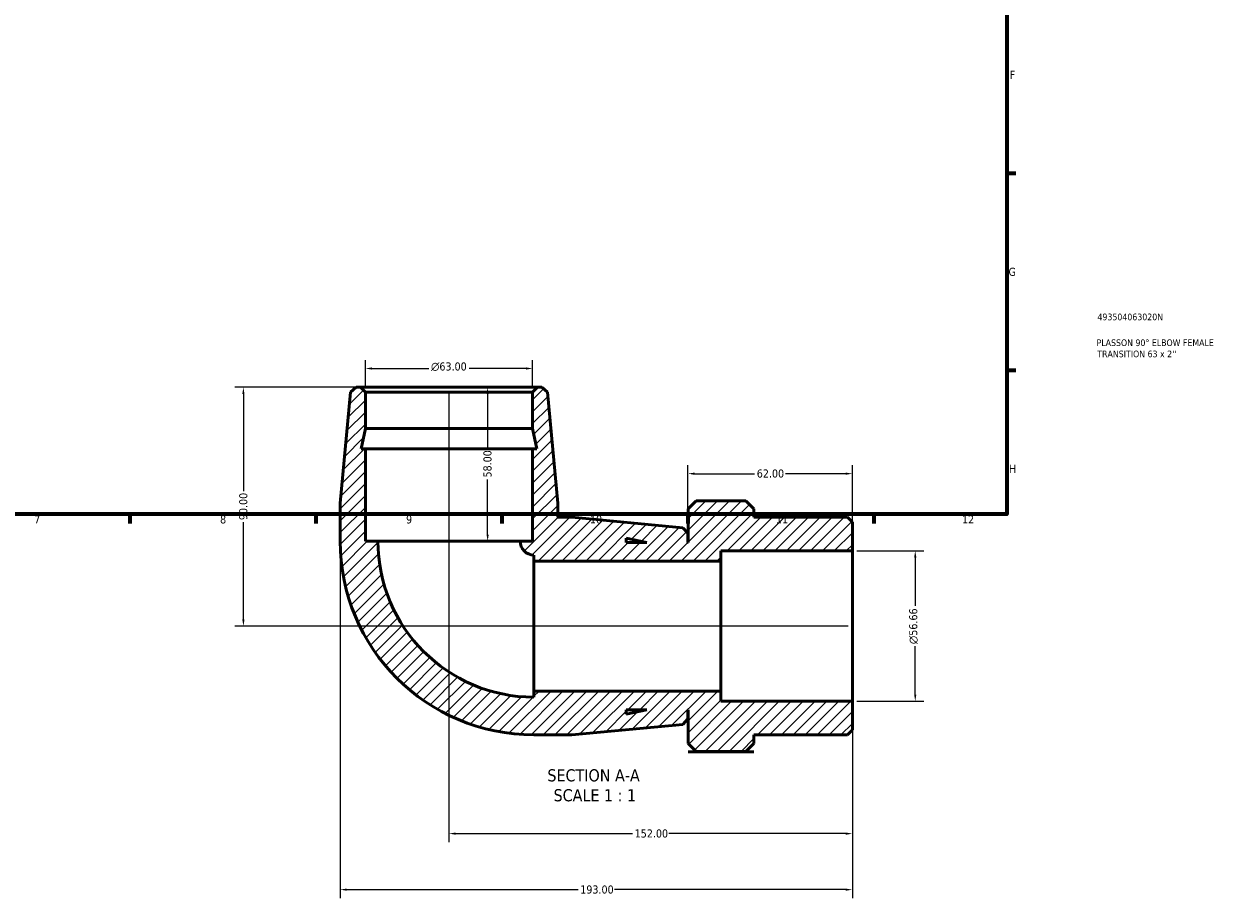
# Model space of a CAD drawing. Header units: millimetres. Extents: x -32 to 901, y -125 to 643.
# Tile 3 of 4: x 451 to 901, y -125 to 205. Entities that reach past the tile are written whole.
import ezdxf

# ---------------------------------------------------------------- set-up
doc = ezdxf.new("R2010")
doc.units = ezdxf.units.MM
for name, color, linetype, lineweight in [('Border (ANSI)', 7, 'Continuous', 70), ('Dimension (ANSI)', 7, 'Continuous', 25), ('Hatch (ANSI)', 7, 'Continuous', 18), ('Symbol (ANSI)', 7, 'Continuous', 25), ('Title (ISO)', 7, 'Continuous', 50), ('Visible (ANSI)', 7, 'Continuous', 50)]:
    doc.layers.add(name, color=color, linetype=linetype, lineweight=lineweight)
doc.styles.add('Label Text (ANSI)', font='tahoma.ttf')
doc.styles.add('Note Text (ANSI)', font='tahoma.ttf')
doc.styles.add('Note Text (ISO)', font='tahoma.ttf')
doc.dimstyles.new('Default - mm (ANSI)', dxfattribs={"dimtxt": 3.048, "dimasz": 2.5, "dimexe": 3.175, "dimexo": 1.6002, "dimgap": 0.8, "dimtad": 0, "dimtoh": 1, "dimrnd": 1e-08, "dimzin": 4, "dimdsep": 46, "dimtxsty": 'Note Text (ANSI)', "dimcen": 0.09, "dimdle": 10, "dimclrd": 256, "dimclre": 256, "dimclrt": 230, "dimadec": 1, "dimazin": 1, "dimtfac": 1, "dimtofl": 0, "dimtmove": 0, "dimatfit": 3, "dimfxl": 1, "dimtolj": 1, "dimtzin": 4, "dimlwd": -1, "dimlwe": -1, "dimarcsym": 0})

# ---------------------------------------------------------------- blocks, each defined once
blk = doc.blocks.new('Borders Default Border')
at = {"layer": 'Border (ANSI)'}
for p, q in [((821, 148.5), (824.45, 148.5)), ((821, 74.25), (824.45, 74.25)), ((490.58, 20), (490.58, 16.55)), ((560.67, 20), (560.67, 16.55)), ((630.75, 20), (630.75, 16.55)), ((700.83, 20), (700.83, 16.55)), ((770.92, 20), (770.92, 16.55))]:
    blk.add_line(p, q, dxfattribs=at)
at = {"layer": 'Border (ANSI)', "flags": 128}
blk.add_lwpolyline([(20, 20), (20, 574), (821, 574), (821, 20), (20, 20)], dxfattribs=at)
at = {"layer": 'Border (ANSI)', "color": 230, "true_color": 0xff0080, "attachment_point": 7, "style": 'Note Text (ANSI)'}
for s, insert, char_height in [('F', (822.14, 184.1), 3.05), ('G', (821.66, 109.79), 3.05), ('H', (821.81, 35.6), 3.05), ('7', (454.6, 16.55), 3.05), ('8', (524.63, 16.48), 3.05), ('9', (594.7, 16.49), 3.05), ('10', (663.96, 16.49), 3.048), ('11', (734.04, 16.55), 3.048), ('12', (804.13, 16.55), 3.048)]:
    blk.add_mtext(s, dxfattribs=dict(at, insert=insert, char_height=char_height))
blk = doc.blocks.new('Title Blocks ISO')
at = {"layer": 'Title (ISO)', "color": 232, "true_color": 0xca0064, "style": 'Note Text (ISO)'}
for tag, p in [('PART_NUMBER_001', (34.16, 73.13)), ('DESCRIPTION_001', (33.84, 63.4)), ('DESCRIPTION_002', (34.09, 59.18))]:
    blk.add_attdef(tag, p, '', height=2.5, dxfattribs=at)
blk = doc.blocks.new('*D7')
at = {"layer": 'Defpoints', "color": 0, "transparency": 16777216}
for p in [(577.47, 67.85), (533.42, -22.15), (762.86, -22.15)]:
    blk.add_point(p, dxfattribs=at)
at = {"layer": 'Dimension (ANSI)', "transparency": 16777216}
for p, q in [((575.87, 67.85), (530.24, 67.85)), ((533.42, 65.35), (533.42, 28.71)), ((533.42, -19.65), (533.42, 16.99)), ((761.26, -22.15), (530.24, -22.15))]:
    blk.add_line(p, q, dxfattribs=at)
for points in [[(533, 65.35), (533.83, 65.35), (533.42, 67.85)], [(533, -19.65), (533.83, -19.65), (533.42, -22.15)]]:
    blk.add_solid(points, dxfattribs=at)
at = {"layer": 'Dimension (ANSI)', "color": 230, "true_color": 0xff0080, "transparency": 16777216, "insert": (531.83, 17.79), "char_height": 3.048, "attachment_point": 1, "rotation": 90, "style": 'Note Text (ANSI)'}
blk.add_mtext('\\A1;90.00', dxfattribs=at)
blk = doc.blocks.new('*D8')
at = {"layer": 'Defpoints', "color": 0, "transparency": 16777216}
for p in [(610.86, 67.85), (762.86, -50.48), (762.86, -100.36)]:
    blk.add_point(p, dxfattribs=at)
at = {"layer": 'Dimension (ANSI)', "transparency": 16777216}
for p, q in [((610.86, 66.25), (610.86, -103.54)), ((762.86, -52.08), (762.86, -103.54)), ((613.36, -100.36), (680.02, -100.36)), ((760.36, -100.36), (693.7, -100.36))]:
    blk.add_line(p, q, dxfattribs=at)
for points in [[(613.36, -99.94), (613.36, -100.78), (610.86, -100.36)], [(760.36, -99.94), (760.36, -100.78), (762.86, -100.36)]]:
    blk.add_solid(points, dxfattribs=at)
at = {"layer": 'Dimension (ANSI)', "color": 230, "true_color": 0xff0080, "transparency": 16777216, "insert": (680.82, -98.77), "char_height": 3.048, "attachment_point": 1, "style": 'Note Text (ANSI)'}
blk.add_mtext('\\A1;152.00', dxfattribs=at)
blk = doc.blocks.new('*D9')
at = {"layer": 'Defpoints', "color": 0, "transparency": 16777216}
for p in [(762.86, 6.18), (786.52, 6.18), (762.86, -50.48)]:
    blk.add_point(p, dxfattribs=at)
at = {"layer": 'Dimension (ANSI)', "transparency": 16777216}
for p, q in [((764.46, 6.18), (789.7, 6.18)), ((786.52, 3.68), (786.52, -14.56)), ((786.52, -47.98), (786.52, -29.74)), ((764.46, -50.48), (789.7, -50.48))]:
    blk.add_line(p, q, dxfattribs=at)
for points in [[(786.11, 3.68), (786.94, 3.68), (786.52, 6.18)], [(786.11, -47.98), (786.94, -47.98), (786.52, -50.48)]]:
    blk.add_solid(points, dxfattribs=at)
at = {"layer": 'Dimension (ANSI)', "color": 230, "true_color": 0xff0080, "transparency": 16777216, "insert": (784.23, -28.94), "char_height": 3.048, "attachment_point": 1, "rotation": 90, "style": 'Note Text (ANSI)'}
blk.add_mtext('\\A1;\\fAIGDT|b0|i0;\\H3.0480;\\ln\\fTahoma|b0|i0;\\H3.0480;56.66', dxfattribs=at)
blk = doc.blocks.new('*D10')
at = {"layer": 'Defpoints', "color": 0, "transparency": 16777216}
for p in [(579.36, 74.93), (579.36, 65.96), (642.36, 65.96)]:
    blk.add_point(p, dxfattribs=at)
at = {"layer": 'Dimension (ANSI)', "transparency": 16777216}
for p, q in [((579.36, 67.56), (579.36, 78.11)), ((642.36, 67.56), (642.36, 78.11)), ((581.86, 74.93), (603.29, 74.93)), ((639.86, 74.93), (618.44, 74.93))]:
    blk.add_line(p, q, dxfattribs=at)
for points in [[(581.86, 75.35), (581.86, 74.52), (579.36, 74.93)], [(639.86, 75.35), (639.86, 74.52), (642.36, 74.93)]]:
    blk.add_solid(points, dxfattribs=at)
at = {"layer": 'Dimension (ANSI)', "color": 230, "true_color": 0xff0080, "transparency": 16777216, "insert": (604.09, 77.23), "char_height": 3.048, "attachment_point": 1, "style": 'Note Text (ANSI)'}
blk.add_mtext('\\A1;\\fAIGDT|b0|i0;\\H3.0480;\\ln\\fTahoma|b0|i0;\\H3.0480;63.00', dxfattribs=at)
blk = doc.blocks.new('*D11')
at = {"layer": 'Defpoints', "color": 0, "transparency": 16777216}
for p in [(610.86, 67.85), (610.86, 9.85), (625.42, 9.85)]:
    blk.add_point(p, dxfattribs=at)
at = {"layer": 'Dimension (ANSI)', "transparency": 16777216}
for p, q in [((625.42, 65.35), (625.42, 44.65)), ((625.42, 12.35), (625.42, 33.05))]:
    blk.add_line(p, q, dxfattribs=at)
for points in [[(625.01, 65.35), (625.84, 65.35), (625.42, 67.85)], [(625.01, 12.35), (625.84, 12.35), (625.42, 9.85)]]:
    blk.add_solid(points, dxfattribs=at)
at = {"layer": 'Dimension (ANSI)', "color": 230, "true_color": 0xff0080, "transparency": 16777216, "insert": (623.83, 33.85), "char_height": 3.048, "attachment_point": 1, "rotation": 90, "style": 'Note Text (ANSI)'}
blk.add_mtext('\\A1;58.00', dxfattribs=at)
blk = doc.blocks.new('*D12')
at = {"layer": 'Defpoints', "color": 0, "transparency": 16777216}
for p in [(762.86, 35.3), (700.86, 12.86), (762.86, 6.18)]:
    blk.add_point(p, dxfattribs=at)
at = {"layer": 'Dimension (ANSI)', "transparency": 16777216}
for p, q in [((700.86, 14.46), (700.86, 38.48)), ((762.86, 7.78), (762.86, 38.48)), ((703.36, 35.3), (726.02, 35.3)), ((760.36, 35.3), (737.7, 35.3))]:
    blk.add_line(p, q, dxfattribs=at)
for points in [[(703.36, 35.72), (703.36, 34.88), (700.86, 35.3)], [(760.36, 35.72), (760.36, 34.88), (762.86, 35.3)]]:
    blk.add_solid(points, dxfattribs=at)
at = {"layer": 'Dimension (ANSI)', "color": 230, "true_color": 0xff0080, "transparency": 16777216, "insert": (726.82, 36.89), "char_height": 3.048, "attachment_point": 1, "style": 'Note Text (ANSI)'}
blk.add_mtext('\\A1;62.00', dxfattribs=at)
blk = doc.blocks.new('*D13')
at = {"layer": 'Defpoints', "color": 0, "transparency": 16777216}
for p in [(569.86, 9.85), (762.86, -50.48), (569.86, -121.48)]:
    blk.add_point(p, dxfattribs=at)
at = {"layer": 'Dimension (ANSI)', "transparency": 16777216}
for p, q in [((569.86, 8.25), (569.86, -124.66)), ((762.86, -52.08), (762.86, -124.66)), ((572.36, -121.48), (659.52, -121.48)), ((760.36, -121.48), (673.2, -121.48))]:
    blk.add_line(p, q, dxfattribs=at)
for points in [[(572.36, -121.07), (572.36, -121.9), (569.86, -121.48)], [(760.36, -121.07), (760.36, -121.9), (762.86, -121.48)]]:
    blk.add_solid(points, dxfattribs=at)
at = {"layer": 'Dimension (ANSI)', "color": 230, "true_color": 0xff0080, "transparency": 16777216, "insert": (660.32, -119.9), "char_height": 3.048, "attachment_point": 1, "style": 'Note Text (ANSI)'}
blk.add_mtext('\\A1;193.00', dxfattribs=at)

msp = doc.modelspace()

# ---------------------------------------------------------------- hatches: boundary and pattern name
at = {"layer": 'Hatch (ANSI)'}
h = msp.add_hatch(dxfattribs=at)
h.set_pattern_fill('ANSI31', color=256, scale=25.4, style=0)
h.set_pattern_definition([(45, (0, 0), (-2.245064, 2.245064), [])])
edge = h.paths.add_edge_path()
edge.add_line((642.363, 44.65), (642.363, 9.85))
edge.add_line((642.363, 9.85), (637.638, 9.85))
edge.add_ellipse((642.863, 9.85), major_axis=(-5.225, 0), ratio=1, start_angle=0, end_angle=90)
edge.add_line((642.863, 4.625), (642.863, 2.35))
edge.add_line((642.863, 2.35), (713.263, 2.35))
edge.add_line((713.263, 2.35), (713.263, 6.178))
edge.add_line((713.263, 6.178), (762.863, 6.178))
edge.add_line((762.863, 6.178), (762.863, 16.96))
edge.add_line((762.863, 16.96), (760.973, 18.85))
edge.add_line((760.973, 18.85), (725.763, 18.85))
edge.add_line((725.763, 18.85), (725.763, 22.042))
edge.add_line((725.763, 22.042), (722.739, 25.066))
edge.add_line((722.739, 25.066), (703.987, 25.066))
edge.add_line((703.987, 25.066), (700.963, 22.042))
edge.add_line((700.963, 22.042), (700.963, 9.35))
edge.add_line((700.963, 9.35), (700.863, 9.35))
edge.add_line((700.863, 9.35), (700.863, 12.86))
edge.add_line((700.863, 12.86), (698.981, 14.927))
edge.add_line((698.981, 14.927), (657.196, 18.85))
edge.add_line((657.196, 18.85), (651.863, 18.85))
edge.add_line((651.863, 18.85), (651.863, 24.183))
edge.add_line((651.863, 24.183), (647.94, 65.968))
edge.add_line((647.94, 65.968), (645.873, 67.85))
edge.add_line((645.873, 67.85), (644.253, 67.85))
edge.add_line((644.253, 67.85), (642.363, 65.96))
edge.add_line((642.363, 65.96), (642.363, 52.383))
edge.add_line((642.363, 52.383), (644.007, 44.65))
edge.add_line((644.007, 44.65), (642.363, 44.65))
h.paths.add_polyline_path([(677.663, 10.994), (685.396, 9.35), (677.663, 9.35)], flags=0)
edge = h.paths.add_edge_path()
edge.add_ellipse((642.863, 9.85), major_axis=(-73, 0), ratio=1, start_angle=0, end_angle=90)
edge.add_line((642.863, -63.15), (657.196, -63.15))
edge.add_line((657.196, -63.15), (698.981, -59.227))
edge.add_line((698.981, -59.227), (700.863, -57.16))
edge.add_line((700.863, -57.16), (700.863, -53.65))
edge.add_line((700.863, -53.65), (700.963, -53.65))
edge.add_line((700.963, -53.65), (700.963, -66.342))
edge.add_line((700.963, -66.342), (703.987, -69.366))
edge.add_line((703.987, -69.366), (722.739, -69.366))
edge.add_line((722.739, -69.366), (725.763, -66.342))
edge.add_line((725.763, -66.342), (725.763, -63.15))
edge.add_line((725.763, -63.15), (760.973, -63.15))
edge.add_line((760.973, -63.15), (762.863, -61.26))
edge.add_line((762.863, -61.26), (762.863, -50.478))
edge.add_line((762.863, -50.478), (713.263, -50.478))
edge.add_line((713.263, -50.478), (713.263, -46.65))
edge.add_line((713.263, -46.65), (642.863, -46.65))
edge.add_line((642.863, -46.65), (642.863, -48.925))
edge.add_ellipse((642.863, 9.85), major_axis=(0, -58.775), ratio=1, start_angle=270, end_angle=360, ccw=False)
edge.add_line((584.088, 9.85), (579.363, 9.85))
edge.add_line((579.363, 9.85), (579.363, 44.65))
edge.add_line((579.363, 44.65), (577.719, 44.65))
edge.add_line((577.719, 44.65), (579.363, 52.383))
edge.add_line((579.363, 52.383), (579.363, 65.96))
edge.add_line((579.363, 65.96), (577.473, 67.85))
edge.add_line((577.473, 67.85), (575.853, 67.85))
edge.add_line((575.853, 67.85), (573.786, 65.968))
edge.add_line((573.786, 65.968), (569.863, 24.183))
edge.add_line((569.863, 24.183), (569.863, 9.85))
h.paths.add_polyline_path([(685.396, -53.65), (677.663, -55.294), (677.663, -53.65)], flags=0)

# ---------------------------------------------------------------- linework, layer by layer
at = {"layer": 'Visible (ANSI)'}
for p, q in [((575.853, 67.85), (573.786, 65.968)), ((577.473, 67.85), (575.853, 67.85)), ((579.363, 65.96), (577.473, 67.85)), ((644.253, 67.85), (577.473, 67.85)), ((644.253, 67.85), (642.363, 65.96)), ((645.873, 67.85), (644.253, 67.85)), ((647.94, 65.968), (645.873, 67.85)), ((573.786, 65.968), (569.863, 24.183)), ((579.363, 52.383), (579.363, 65.96)), ((579.363, 65.96), (642.363, 65.96)), ((642.363, 65.96), (642.363, 52.383)), ((651.863, 24.183), (647.94, 65.968)), ((577.719, 44.65), (579.363, 52.383)), ((579.363, 52.383), (642.363, 52.383)), ((642.363, 52.383), (644.007, 44.65)), ((579.363, 44.65), (577.719, 44.65)), ((579.363, 9.85), (579.363, 44.65)), ((579.363, 44.65), (642.363, 44.65)), ((642.363, 44.65), (642.363, 9.85)), ((644.007, 44.65), (642.363, 44.65)), ((569.863, 24.183), (569.863, 9.85)), ((651.863, 18.85), (651.863, 24.183)), ((703.987, 25.066), (700.963, 22.042)), ((722.739, 25.066), (703.987, 25.066)), ((725.763, 22.042), (722.739, 25.066)), ((657.196, 18.85), (651.863, 18.85)), ((698.981, 14.927), (657.196, 18.85)), ((700.963, 22.042), (700.963, 9.35)), ((725.763, 18.85), (725.763, 22.042)), ((760.973, 18.85), (725.763, 18.85)), ((762.863, 16.96), (760.973, 18.85)), ((700.863, 12.86), (698.981, 14.927)), ((762.863, 6.178), (762.863, 16.96)), ((584.088, 9.85), (579.363, 9.85)), ((584.088, 9.85), (637.638, 9.85)), ((642.363, 9.85), (637.638, 9.85)), ((677.663, 10.994), (685.396, 9.35)), ((677.663, 9.35), (677.663, 10.994)), ((685.396, 9.35), (677.663, 9.35)), ((700.863, 9.35), (700.863, 12.86)), ((700.963, 9.35), (700.863, 9.35)), ((642.863, 4.625), (642.863, 2.35)), ((713.263, 2.35), (713.263, 6.178)), ((713.263, 6.178), (762.863, 6.178)), ((762.863, 6.178), (762.863, -50.478)), ((642.863, 2.35), (713.263, 2.35)), ((642.863, 2.35), (642.863, -46.65)), ((713.263, 2.35), (713.263, -46.65)), ((713.263, -46.65), (642.863, -46.65)), ((642.863, -46.65), (642.863, -48.925)), ((713.263, -50.478), (713.263, -46.65)), ((685.396, -53.65), (677.663, -55.294)), ((677.663, -55.294), (677.663, -53.65)), ((677.663, -53.65), (685.396, -53.65)), ((700.863, -57.16), (700.863, -53.65)), ((700.863, -53.65), (700.963, -53.65)), ((700.963, -53.65), (700.963, -66.342)), ((762.863, -50.478), (713.263, -50.478)), ((762.863, -61.26), (762.863, -50.478)), ((698.981, -59.227), (700.863, -57.16)), ((657.196, -63.15), (698.981, -59.227)), ((760.973, -63.15), (762.863, -61.26)), ((642.863, -63.15), (657.196, -63.15)), ((700.963, -66.342), (703.987, -69.366)), ((722.739, -69.366), (725.763, -66.342)), ((725.763, -66.342), (725.763, -63.15)), ((725.763, -63.15), (760.973, -63.15)), ((704.113, -69.492), (700.963, -69.492)), ((700.963, -69.492), (700.963, -69.492)), ((700.963, -69.492), (725.763, -69.492)), ((703.987, -69.366), (722.739, -69.366)), ((725.763, -69.492), (722.613, -69.492)), ((725.763, -69.492), (725.763, -69.492))]:
    msp.add_line(p, q, dxfattribs=at)
for radius in [73, 58.775, 5.225]:
    msp.add_arc((642.863, 9.85), radius, 180, 270, dxfattribs=at)
for points, weights in [([(703.987, -69.366), (704.049, -69.429), (704.113, -69.492)], [1.00020346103, 1.00010532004, 1]), ([(722.613, -69.492), (722.676, -69.429), (722.739, -69.366)], [1, 1.00010532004, 1.00020346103])]:
    msp.add_rational_spline(points, weights, degree=2, dxfattribs=at)

# ---------------------------------------------------------------- block references
msp.add_blockref('Borders Default Border', (0, 0))
msp.add_blockref('Title Blocks ISO', (821, 20)).add_auto_attribs({'PART_NUMBER_001': '493504063020N', 'DESCRIPTION_001': 'PLASSON 90° ELBOW FEMALE', 'DESCRIPTION_002': "TRANSITION 63 x 2''"})

# ---------------------------------------------------------------- texts
at = {"layer": 'Symbol (ANSI)', "char_height": 4.572, "attachment_point": 7, "style": 'Label Text (ANSI)'}
for s, insert in [('SECTION A-A', (647.938, -80.758)), ('SCALE 1 : 1', (650.258, -88.27))]:
    msp.add_mtext(s, dxfattribs=dict(at, insert=insert))

# ---------------------------------------------------------------- dimensions: what is measured, and where the dimension line sits
at = {"layer": 'Dimension (ANSI)'}
for base, p1, p2, angle, picture, middle in [((579.363, 74.933), (642.363, 65.96), (579.363, 65.96), 180, '*D10', (610.863, 74.933)), ((786.525, 6.178), (762.863, -50.478), (762.863, 6.178), 90, '*D9', (786.525, -22.15))]:
    dim = msp.add_linear_dim(base=base, p1=p1, p2=p2, angle=angle, text='\\fAIGDT|b0|i0;\\H3.0480;\\ln\\fTahoma|b0|i0;\\H3.0480;<>', dimstyle='Default - mm (ANSI)', override={"dimtoh": 0, "dimdec": 2, "dimtp": 0, "dimtm": 0, "dimtdec": 2, "dimatfit": 1}, dxfattribs=at)
    dim.commit()
    dim.dimension.update_dxf_attribs({"geometry": picture, "text_midpoint": middle, "dimtype": 160})
for base, p1, p2, angle, override, picture, middle in [((533.416, -22.15), (577.473, 67.85), (762.863, -22.15), 90, {"dimtoh": 0, "dimdec": 2, "dimtp": 0, "dimtm": 0, "dimtdec": 2, "dimatfit": 1}, '*D7', (533.416, 22.85)), ((762.863, -100.361), (610.863, 67.85), (762.863, -50.478), 180, {"dimtoh": 0, "dimdec": 2, "dimtp": 0, "dimtm": 0, "dimtdec": 2, "dimatfit": 1}, '*D8', (686.863, -100.361)), ((625.424, 9.85), (610.863, 67.85), (610.863, 9.85), 270, {"dimtoh": 0, "dimdec": 2, "dimse1": 1, "dimse2": 1, "dimtp": 0, "dimtm": 0, "dimtdec": 2, "dimatfit": 1}, '*D11', (625.424, 38.85)), ((569.863, -121.483), (762.863, -50.478), (569.863, 9.85), 180, {"dimtoh": 0, "dimdec": 2, "dimtp": 0, "dimtm": 0, "dimtdec": 2, "dimatfit": 1}, '*D13', (666.363, -121.483))]:
    dim = msp.add_linear_dim(base=base, p1=p1, p2=p2, angle=angle, dimstyle='Default - mm (ANSI)', override=override, dxfattribs=at)
    dim.commit()
    dim.dimension.update_dxf_attribs({"geometry": picture, "text_midpoint": middle, "dimtype": 160})
dim = msp.add_linear_dim(base=(762.863, 35.301), p1=(700.863, 12.86), p2=(762.863, 6.178), dimstyle='Default - mm (ANSI)', override={"dimtoh": 0, "dimdec": 2, "dimtp": 0, "dimtm": 0, "dimtdec": 2, "dimatfit": 1}, dxfattribs=at)
dim.commit()
dim.dimension.update_dxf_attribs({"geometry": '*D12', "text_midpoint": (731.863, 35.301), "dimtype": 160})

doc.saveas('drawing.dxf')
